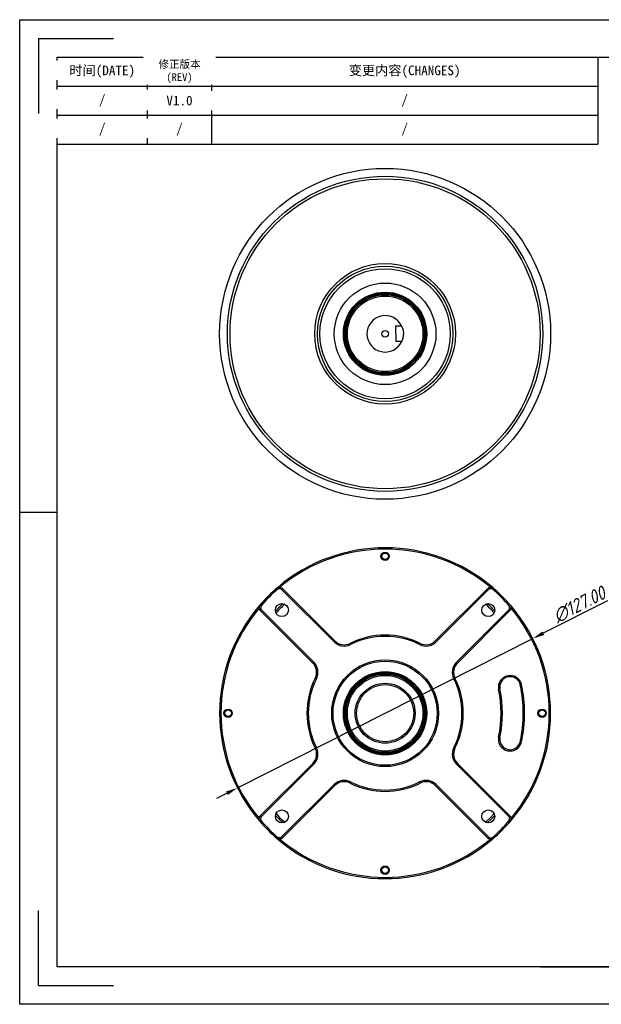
# Model space of a CAD drawing. Header units: inches. Extents: x 102 to 637, y -56 to 322.
# Tile 1 of 4: x 102 to 325, y -56 to 322. Entities that reach past the tile are written whole.
import ezdxf
from ezdxf.enums import TextEntityAlignment as Align

# ---------------------------------------------------------------- set-up
doc = ezdxf.new("R2010")
doc.units = ezdxf.units.IN
doc.linetypes.add('SLD-实线', pattern=[0])
doc.layers.add('尺寸', color=7, linetype='Continuous')
doc.styles.add('gb-s', font='gbeitc.shx', dxfattribs={"bigfont": 'gbcbig.shx'})
doc.styles.add('宋体', font='txt')
doc.dimstyles.new('gb', dxfattribs={"dimscale": 1.5, "dimtxt": 3.5, "dimasz": 3, "dimexe": 2.25, "dimexo": 2, "dimtad": 1, "dimzin": 0, "dimdsep": 46, "dimtxsty": 'gb-s', "dimcen": 2.5, "dimazin": 0, "dimtfac": 1, "dimtmove": 0, "dimatfit": 3, "dimfxl": 1, "dimtzin": 0, "dimarcsym": 0})

# ---------------------------------------------------------------- blocks, each defined once
blk = doc.blocks.new('工程图外发客户模板')
at = {"lineweight": -3}
for p, q in [((1882.1, 1633.7), (2098.61, 1633.7)), ((1882.1, 1480.61), (1882.1, 1633.7)), ((1885.02, 1630.78), (1885.02, 1619.12)), ((1885.02, 1630.78), (1896.68, 1630.78)), ((1887.93, 1627.86), (2092.78, 1627.86)), ((1887.93, 1486.44), (1887.93, 1627.86)), ((1882.1, 1557.15), (1887.93, 1557.15)), ((1885.02, 1483.52), (1885.02, 1495.19)), ((2092.78, 1486.44), (1887.93, 1486.44)), ((1885.02, 1483.52), (1896.68, 1483.52)), ((2098.61, 1480.61), (1882.1, 1480.61))]:
    blk.add_line(p, q, dxfattribs=at)
at = {"layer": '尺寸'}
blk.add_line((1963.02, 1486.44), (1977.6, 1486.44), dxfattribs=at)
at = {"layer": '尺寸', "style": '宋体'}
for tag, p in [('BT', (2070.91, 1500.43)), ('ZTRY', (2000.04, 1496.43)), ('ZTRQ', (2018.04, 1496.43)), ('XH', (2070.91, 1496.43)), ('SHRY', (2000.04, 1492.43)), ('SHRQ', (2018.04, 1492.43)), ('BB', (2055.47, 1492.43)), ('BL', (2055.47, 1488.44))]:
    blk.add_attdef(tag, text='', height=2, dxfattribs=at).set_placement(p, align=Align.MIDDLE_CENTER)
blk = doc.blocks.new('*D10')
at = {"color": 0, "lineweight": -2}
for p, q in [((327.8, 98.74), (303.19, 86.28)), ((185.85, 26.91), (299.17, 84.25)), ((181.84, 24.88), (177.82, 22.85))]:
    blk.add_line(p, q, dxfattribs=at)
at = {"color": 0}
for points in [[(302.85, 86.95), (303.53, 85.61), (299.17, 84.25)], [(182.18, 24.21), (181.5, 25.55), (185.85, 26.91)]]:
    blk.add_solid(points, dxfattribs=at)
at = {"layer": 'Defpoints', "color": 0}
for p in [(299.17, 84.25), (185.85, 26.91)]:
    blk.add_point(p, dxfattribs=at)
at = {"color": 0, "insert": (317.01, 97.27), "char_height": 5.25, "attachment_point": 5, "rotation": 26.8386, "style": 'gb-s'}
blk.add_mtext('∅127.00', dxfattribs=at)

msp = doc.modelspace()

# ---------------------------------------------------------------- linework, layer by layer
at = {"color": 7, "linetype": 'SLD-实线', "lineweight": 25}
for p, q in [((246.46, 204.314), (248.784, 204.354)), ((246.46, 204.314), (246.563, 198.315)), ((248.888, 198.355), (246.563, 198.315)), ((201.459, 103.371), (201.295, 103.888)), ((201.295, 103.888), (202.839, 103.742)), ((202.613, 103.261), (201.459, 103.371)), ((202.613, 103.261), (202.839, 103.742)), ((222.907, 82.967), (202.613, 103.261)), ((202.839, 103.742), (223.26, 83.321)), ((261.764, 83.321), (282.263, 103.819)), ((282.47, 103.319), (262.118, 82.967)), ((282.47, 103.319), (282.263, 103.819)), ((282.263, 103.819), (283.811, 103.819)), ((283.625, 103.319), (282.47, 103.319)), ((283.625, 103.319), (283.811, 103.819)), ((194.776, 96.697), (194.276, 96.882)), ((194.276, 95.334), (194.276, 96.882)), ((194.776, 95.541), (194.276, 95.334)), ((214.775, 74.836), (194.276, 95.334)), ((194.776, 96.697), (194.776, 95.541)), ((194.776, 95.541), (215.129, 75.189)), ((269.896, 75.189), (290.19, 95.483)), ((290.671, 95.257), (270.25, 74.836)), ((290.19, 95.483), (290.299, 96.637)), ((290.671, 95.257), (290.19, 95.483)), ((290.299, 96.637), (290.817, 96.801)), ((290.817, 96.801), (290.671, 95.257)), ((222.907, 82.967), (223.26, 83.321)), ((262.118, 82.967), (261.764, 83.321)), ((229.266, 81.942), (229.041, 82.389)), ((255.759, 81.942), (255.984, 82.389)), ((215.129, 75.189), (214.775, 74.836)), ((270.25, 74.836), (269.896, 75.189)), ((216.154, 68.83), (215.707, 69.055)), ((269.318, 69.055), (268.871, 68.83)), ((286.565, 64.767), (286.076, 64.665)), ((294.397, 66.4), (294.886, 66.502)), ((286.076, 46.502), (286.565, 46.4)), ((216.154, 42.337), (215.707, 42.112)), ((269.318, 42.112), (268.871, 42.337)), ((294.886, 44.665), (294.397, 44.767)), ((194.354, 15.911), (214.775, 36.331)), ((215.129, 35.978), (194.835, 15.684)), ((215.129, 35.978), (214.775, 36.331)), ((270.25, 36.331), (269.896, 35.978)), ((290.248, 15.626), (269.896, 35.978)), ((270.25, 36.331), (290.748, 15.833)), ((202.555, 7.848), (222.907, 28.2)), ((223.26, 27.846), (202.762, 7.348)), ((223.26, 27.846), (222.907, 28.2)), ((229.041, 28.778), (229.266, 29.225)), ((255.984, 28.778), (255.759, 29.225)), ((261.764, 27.846), (262.118, 28.2)), ((282.185, 7.425), (261.764, 27.846)), ((262.118, 28.2), (282.412, 7.906)), ((194.207, 14.366), (194.354, 15.911)), ((194.835, 15.684), (194.354, 15.911)), ((194.835, 15.684), (194.725, 14.53)), ((290.748, 15.833), (290.248, 15.626)), ((290.248, 14.47), (290.248, 15.626)), ((290.748, 15.833), (290.748, 14.285)), ((194.207, 14.366), (194.725, 14.53)), ((290.748, 14.285), (290.248, 14.47)), ((201.214, 7.348), (201.399, 7.848)), ((201.399, 7.848), (202.555, 7.848)), ((202.762, 7.348), (202.555, 7.848)), ((282.185, 7.425), (282.412, 7.906)), ((282.412, 7.906), (283.566, 7.796)), ((283.73, 7.279), (283.566, 7.796)), ((202.762, 7.348), (201.214, 7.348)), ((283.73, 7.279), (282.185, 7.425))]:
    msp.add_line(p, q, dxfattribs=at)
at = {"color": 7, "linetype": 'SLD-实线', "lineweight": 25, "flags": 128}
for points in [[(203.312, 97.65), (201.854, 96.242), (200.446, 94.784)], [(284.579, 94.784), (283.171, 96.242), (281.713, 97.65)], [(200.446, 16.383), (201.854, 14.925), (203.312, 13.517)], [(200.65, 17.046), (202.03, 15.599), (203.974, 13.721)], [(281.05, 13.721), (282.995, 15.599), (284.374, 17.046)], [(281.713, 13.517), (283.171, 14.925), (284.579, 16.383)]]:
    msp.add_lwpolyline(points, dxfattribs=at)
at = {"color": 7, "linetype": 'SLD-实线', "lineweight": 25}
for centre, radius in [((242.512, 201.246), 63.5), ((242.512, 201.246), 60.5), ((242.512, 201.246), 59.5), ((242.512, 201.246), 27), ((242.512, 201.246), 26), ((242.512, 201.246), 25), ((242.512, 201.246), 19.5), ((242.512, 201.246), 16), ((242.512, 201.246), 15.7), ((242.512, 201.246), 15.3), ((242.512, 201.246), 15), ((242.512, 201.246), 14.5), ((242.512, 201.246), 1.25), ((242.512, 115.834), 1.6), ((242.512, 115.834), 1.25), ((202.914, 95.182), 2.5), ((282.11, 95.182), 2.5), ((242.512, 55.584), 20.5), ((242.512, 55.584), 20), ((242.512, 55.584), 16), ((242.512, 55.584), 15.7), ((242.512, 55.584), 15.3), ((242.512, 55.584), 15), ((242.512, 55.584), 14.5), ((242.512, 55.584), 11.5), ((242.512, 55.584), 11), ((182.262, 55.584), 1.6), ((182.262, 55.584), 1.25), ((302.762, 55.584), 1.6), ((302.762, 55.584), 1.25), ((202.914, 15.986), 2.5), ((282.11, 15.986), 2.5), ((242.512, -4.666), 1.6), ((242.512, -4.666), 1.25)]:
    msp.add_circle(centre, radius, dxfattribs=at)
for centre, radius, start, end in [((242.512, 201.246), 7, 26.36155, 335.60768), ((242.512, 55.584), 63.5, 49.43079, 130.47347), ((242.512, 55.584), 63, 49.96482, 130.03108), ((242.512, 55.584), 63.5, 130.47347, 139.43079), ((242.512, 55.584), 63, 130.66569, 139.263), ((242.512, 55.584), 63, 40.66569, 49.263), ((242.512, 55.584), 63.5, 40.47347, 49.43079), ((242.512, 55.584), 63.5, 139.43079, 220.47347), ((242.512, 55.584), 63, 139.96482, 220.03108), ((242.512, 55.584), 56.9, 132.63243, 137.36757), ((242.512, 55.584), 56.9, 42.63243, 47.36757), ((242.512, 55.584), 63.5, 319.43079, 40.47347), ((242.512, 55.584), 63, 319.96482, 40.03108), ((226.796, 86.856), 5, 225, 296.6823), ((242.512, 55.584), 30, 63.3177, 116.6823), ((242.512, 55.584), 29.5, 63.3177, 116.6823), ((258.229, 86.856), 5, 243.3177, 315), ((226.796, 86.856), 5.5, 225, 296.6823), ((258.229, 86.856), 5.5, 243.3177, 315), ((211.24, 71.3), 5, 333.3177, 45), ((211.24, 71.3), 5.5, 333.3177, 45), ((273.785, 71.3), 5.5, 135, 206.6823), ((273.785, 71.3), 5, 135, 206.6823), ((242.512, 55.584), 30, 153.3177, 206.6823), ((242.512, 55.584), 29.5, 153.3177, 206.6823), ((242.512, 55.584), 29.5, 333.3177, 26.6823), ((242.512, 55.584), 30, 333.3177, 26.6823), ((290.481, 65.584), 4.5, 11.77574, 191.77574), ((290.481, 65.584), 4, 11.77574, 191.77574), ((242.512, 55.584), 44.5, 348.22426, 11.77574), ((242.512, 55.584), 45, 348.22426, 11.77574), ((242.512, 55.584), 53, 348.22426, 11.77574), ((242.512, 55.584), 53.5, 348.22426, 11.77574), ((290.481, 45.584), 4.5, 168.22426, 348.22426), ((290.481, 45.584), 4, 168.22426, 348.22426), ((211.24, 39.867), 5, 315, 26.6823), ((211.24, 39.867), 5.5, 315, 26.6823), ((273.785, 39.867), 5.5, 153.3177, 225), ((273.785, 39.867), 5, 153.3177, 225), ((226.796, 24.311), 5.5, 63.3177, 135), ((226.796, 24.311), 5, 63.3177, 135), ((242.512, 55.584), 30, 243.3177, 296.6823), ((242.512, 55.584), 29.5, 243.3177, 296.6823), ((258.229, 24.311), 5.5, 45, 116.6823), ((258.229, 24.311), 5, 45, 116.6823), ((242.512, 55.584), 63.5, 220.47347, 229.43079), ((242.512, 55.584), 63, 220.66569, 229.263), ((242.512, 55.584), 63, 310.66569, 319.263), ((242.512, 55.584), 63.5, 310.47347, 319.43079), ((242.512, 55.584), 63.5, 229.43079, 310.47347), ((242.512, 55.584), 63, 229.96482, 310.03108)]:
    msp.add_arc(centre, radius, start, end, dxfattribs=at)
msp.add_open_spline([(248.784, 204.354), (248.8, 204.324), (248.83, 204.265), (249.038, 203.804), (249.28, 203.102), (249.476, 202.173), (249.535, 201.162), (249.455, 200.214), (249.276, 199.385), (249.055, 198.736), (248.907, 198.398), (248.893, 198.366), (248.888, 198.355)], degree=3, knots=[0, 0, 0, 0, 0.1004823, 0.2007269, 0.3069663, 0.418042, 0.5229895, 0.6212326, 0.721038, 0.828241, 0.9392442, 1, 1, 1, 1], dxfattribs=at)
at = {"layer": '尺寸'}
for p, q in [((151.258, 307.438), (151.258, 274.104)), ((175.949, 307.438), (175.949, 274.104)), ((324.099, 307.438), (324.099, 274.104)), ((116.689, 296.327), (324.099, 296.327)), ((116.689, 285.215), (324.099, 285.215)), ((116.689, 274.104), (324.099, 274.104))]:
    msp.add_line(p, q, dxfattribs=at)

# ---------------------------------------------------------------- block references
at = {"layer": '尺寸', "xscale": 2.469160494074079, "yscale": 2.469160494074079, "zscale": 2.469160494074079}
msp.add_blockref('工程图外发客户模板', (-4544.917, -3712.021), dxfattribs=at)

# ---------------------------------------------------------------- texts
at = {"layer": '尺寸', "attachment_point": 5, "style": '宋体'}
for s, insert, char_height, width in [('变更内容(CHANGES)', (250.024, 301.882), 3.70374, 148.14963), ('/', (250.024, 290.771), 3.704, 148.14963), ('/', (163.603, 279.66), 3.704, 24.6916), ('/', (250.024, 279.66), 3.704, 148.14963)]:
    msp.add_mtext(s, dxfattribs=dict(at, insert=insert, char_height=char_height, width=width))

# ---------------------------------------------------------------- dimensions: what is measured, and where the dimension line sits
dim = msp.add_diameter_dim_2p(p1=(185.852, 26.915), p2=(299.172, 84.252), dimstyle='gb')
dim.commit()
dim.dimension.update_dxf_attribs({"geometry": '*D10', "text_midpoint": (318.622, 94.094), "dimtype": 163})

# ---------------------------------------------------------------- next in the draw order: texts
at = {"layer": '尺寸', "attachment_point": 5, "style": '宋体', "bg_fill": 2}
for s, insert, char_height, width in [('修正版本\\P(REV)', (163.603, 301.882), 2.963, 24.6916), ('时间(DATE)', (133.973, 301.882), 3.7037, 34.56825), ('/', (133.973, 290.771), 3.704, 34.56825), ('V1.0', (163.603, 290.771), 3.7037, 24.6916), ('/', (133.973, 279.66), 3.704, 34.56825)]:
    msp.add_mtext(s, dxfattribs=dict(at, insert=insert, char_height=char_height, width=width))

doc.saveas('drawing.dxf')
